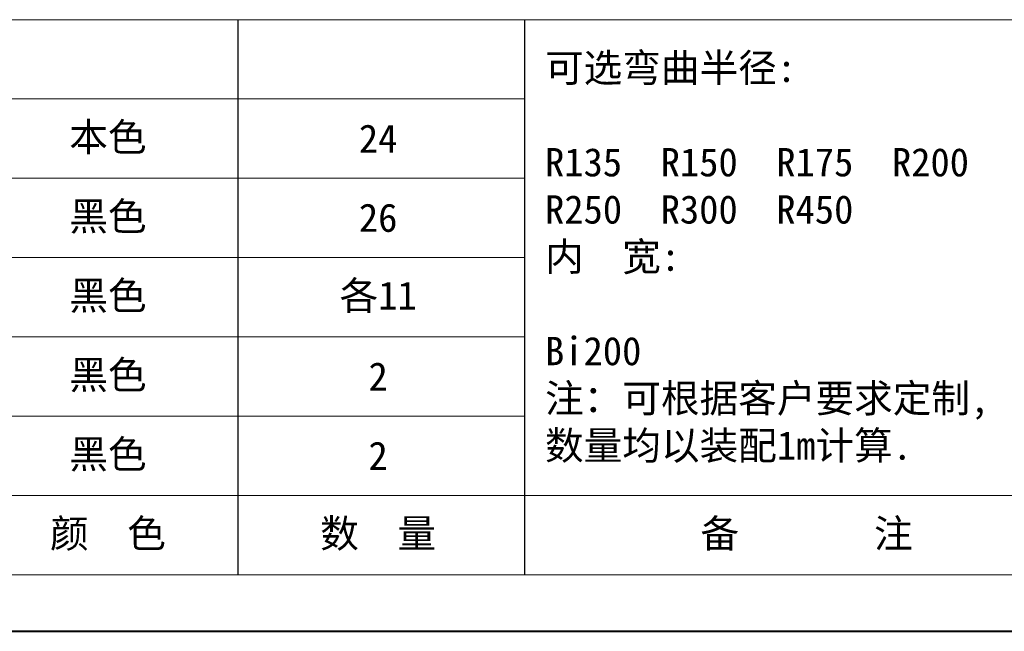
# Model space of a CAD drawing. Header units: millimetres. Extents: x -1595 to 486, y -108 to 1350.
# Tile 8 of 52: x -876 to -449, y -108 to 157. Entities that reach past the tile are written whole.
import ezdxf

# ---------------------------------------------------------------- set-up
doc = ezdxf.new("R2010")
doc.units = ezdxf.units.MM
doc.layers.add('标注线', color=7, linetype='Continuous', lineweight=15)
doc.styles.add('样式 6', font='仿宋_GB2312.ttf')

msp = doc.modelspace()

# ---------------------------------------------------------------- linework, layer by layer
at = {"color": 7, "lineweight": 15}
for p, q in [((-1472.293, 157.346), (-657.307, 157.346)), ((-1472.293, 122.976), (-657.307, 122.976)), ((-1472.293, 88.606), (-657.307, 88.606)), ((-1472.293, 54.236), (-657.307, 54.236)), ((-1472.293, 19.866), (-657.307, 19.866)), ((-1472.293, -14.504), (-657.307, -14.504)), ((-1472.293, -48.874), (-441.193, -48.874))]:
    msp.add_line(p, q, dxfattribs=at)
at = {"color": 7}
for p, q in [((-781.487, -83.244), (-781.487, 157.346)), ((-657.307, -83.244), (-657.307, 157.346))]:
    msp.add_line(p, q, dxfattribs=at)
at = {"color": 7, "lineweight": 13}
for p, q in [((-657.307, 157.346), (442.608, 157.346)), ((-1472.293, -83.244), (-441.193, -83.244))]:
    msp.add_line(p, q, dxfattribs=at)
at = {"color": 7, "lineweight": 40}
msp.add_line((-1595.044, -107.794), (467.158, -107.794), dxfattribs=at)

# ---------------------------------------------------------------- texts
at = {"layer": '标注线', "color": 7, "lineweight": 18, "char_height": 8.83801, "style": '样式 6'}
for s, insert, width, attachment_point in [('{\\H1.389x;可选弯曲半径:\\P\\PR135  R150  R175  R200\\PR250  R300  R450\\P内  宽:\\P\\PBi200\\P注：可根据客户要求定制,\\P数量均以装配1m计算.}', (-648.526, 53.911), 265.54838, 4), ('{\\H1.389x;本色}', (-837.924, 105.791), 58.92005, 5), ('{\\H1.389x;24}', (-720.841, 105.791), 58.92005, 5), ('{\\H1.389x;黑色}', (-837.924, 71.421), 58.92005, 5), ('{\\H1.389x;26}', (-720.841, 71.421), 58.92005, 5), ('{\\H1.389x;黑色}', (-837.924, 37.051), 58.92005, 5), ('{\\H1.389x;各11}', (-720.841, 37.051), 58.92005, 5), ('{\\H1.389x;黑色}', (-837.924, 2.681), 58.92005, 5), ('{\\H1.389x;2}', (-720.841, 2.681), 58.92005, 5), ('{\\H1.389x;黑色}', (-837.924, -31.689), 58.92005, 5), ('{\\H1.389x;2}', (-720.841, -31.689), 58.92005, 5), ('{\\H1.389x;颜  色}', (-837.924, -66.059), 58.92005, 5), ('{\\H1.389x;数  量}', (-720.841, -66.059), 58.92005, 5), ('{\\H1.389x;备       注}', (-535.189, -66.059), 129.13134, 5), ('{\\H1.389x;备       注}', (-535.189, -66.059), 129.13134, 5)]:
    msp.add_mtext(s, dxfattribs=dict(at, insert=insert, width=width, attachment_point=attachment_point))

doc.saveas('drawing.dxf')
